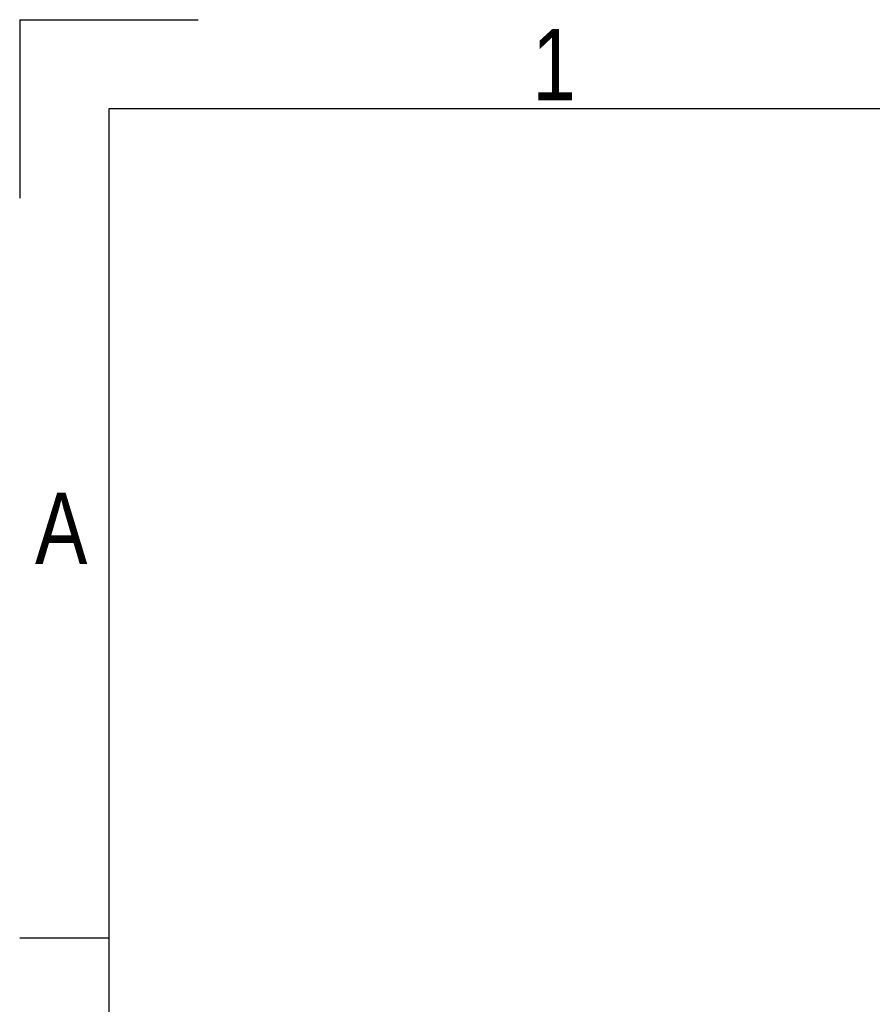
# Model space of a CAD drawing. Header units: millimetres. Extents: x 0 to 420, y 0 to 297.
# Tile 17 of 71: x 0 to 49, y 240 to 297. Entities that reach past the tile are written whole.
import ezdxf

# ---------------------------------------------------------------- set-up
doc = ezdxf.new("R2010")
doc.units = ezdxf.units.MM
doc.layers.add('CARTIGLIO', color=140, linetype='Continuous')
doc.styles.add('SLDTEXTSTYLE2', font='TXT', dxfattribs={"width": 0.821468})

msp = doc.modelspace()

# ---------------------------------------------------------------- linework, layer by layer
at = {"layer": 'CARTIGLIO', "linetype": 'Continuous'}
for p, q in [((0.0059, 296.9968), (0.0059, 286.6484)), ((0.0059, 296.9968), (10.3543, 296.9968)), ((414.8274, 291.8226), (5.1801, 291.8226)), ((5.1801, 291.8226), (5.1801, 5.171)), ((5.1801, 243.7024), (0.0059, 243.7024))]:
    msp.add_line(p, q, dxfattribs=at)

# ---------------------------------------------------------------- texts
at = {"layer": 'CARTIGLIO', "char_height": 4.1394, "attachment_point": 2, "style": 'SLDTEXTSTYLE2'}
for s, insert in [('1', (31.0075, 296.4629)), ('A', (2.4139, 269.5569))]:
    msp.add_mtext(s, dxfattribs=dict(at, insert=insert))

doc.saveas('drawing.dxf')
